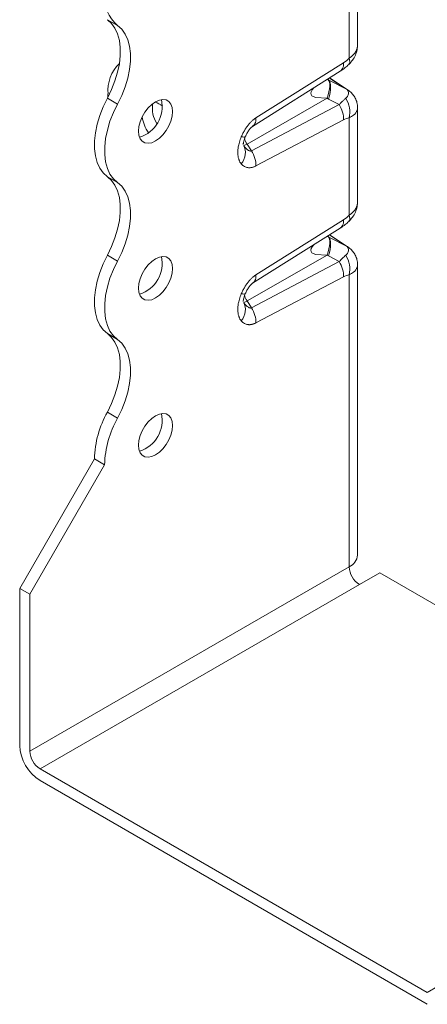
# Model space of a CAD drawing. Header units: millimetres. Extents: x 0 to 210, y 0 to 297.
# Tile 4 of 8: x 148 to 169, y 46 to 98. Entities that reach past the tile are written whole.
import ezdxf

# ---------------------------------------------------------------- set-up
doc = ezdxf.new("R2010")
doc.units = ezdxf.units.MM

msp = doc.modelspace()

# ---------------------------------------------------------------- linework, layer by layer
at = {"color": 7, "linetype": 'Continuous', "lineweight": 15}
for p, q in [((165.478, 96.406), (165.478, 101.301)), ((165.038, 95.704), (165.038, 100.778)), ((152.455, 97.714), (152.986, 97.407)), ((160.183, 92.604), (164.749, 95.473)), ((160.008, 92.166), (164.577, 95.036)), ((164.571, 95.039), (164.593, 95.053)), ((163.941, 94.593), (163.907, 94.615)), ((163.985, 94.567), (163.909, 94.617)), ((164.925, 94.075), (163.985, 94.567)), ((164.009, 94.679), (164.82, 94.149)), ((164.882, 94.117), (164.016, 94.683)), ((152.487, 93.851), (152.487, 93.691)), ((164.82, 94.149), (164.875, 94.115)), ((164.875, 94.115), (164.895, 94.103)), ((165.076, 93.974), (164.925, 94.075)), ((152.455, 93.631), (152.986, 93.325)), ((159.725, 91.246), (163.895, 93.623)), ((164.52, 93.295), (159.954, 90.892)), ((163.895, 93.623), (163.963, 93.587)), ((163.963, 93.587), (164.52, 93.295)), ((165.478, 88.24), (165.478, 93.136)), ((164.749, 92.511), (160.183, 90.107)), ((165.038, 87.539), (165.038, 92.613)), ((160.032, 92.188), (160.005, 92.171)), ((159.499, 91.257), (159.522, 91.213)), ((159.954, 90.892), (159.725, 91.246)), ((152.455, 89.548), (152.986, 89.242)), ((160.183, 84.439), (164.749, 87.307)), ((160.008, 84), (164.577, 86.871)), ((164.571, 86.874), (164.593, 86.888)), ((163.941, 86.428), (163.907, 86.45)), ((163.985, 86.401), (163.909, 86.451)), ((164.925, 85.909), (163.985, 86.401)), ((164.009, 86.514), (164.82, 85.984)), ((164.882, 85.952), (164.016, 86.518)), ((164.82, 85.984), (164.875, 85.95)), ((164.875, 85.95), (164.895, 85.937)), ((165.076, 85.809), (164.925, 85.909)), ((152.455, 85.465), (152.986, 85.159)), ((159.725, 83.081), (163.895, 85.458)), ((164.52, 85.13), (159.954, 82.726)), ((163.895, 85.458), (163.963, 85.422)), ((163.963, 85.422), (164.52, 85.13)), ((165.478, 69.866), (165.478, 84.971)), ((160.032, 84.022), (160.005, 84.005)), ((164.749, 84.345), (160.183, 81.941)), ((165.038, 69.254), (165.038, 84.448)), ((159.499, 83.091), (159.522, 83.048)), ((159.954, 82.726), (159.725, 83.081)), ((152.455, 81.383), (152.986, 81.077)), ((152.455, 77.3), (152.986, 76.994)), ((147.891, 68.133), (151.78, 74.869)), ((151.78, 74.869), (152.311, 74.563)), ((152.311, 74.563), (148.421, 67.827)), ((165.038, 69.254), (148.421, 59.661)), ((166.629, 68.948), (165.569, 68.335)), ((174.131, 64.617), (166.629, 68.948)), ((147.891, 68.133), (148.421, 67.827)), ((147.891, 68.133), (147.891, 59.967)), ((165.569, 68.335), (148.952, 58.743)), ((148.421, 59.661), (148.421, 67.827)), ((169.104, 47.109), (148.952, 58.743)), ((148.952, 58.13), (169.104, 46.496)), ((169.104, 47.109), (169.635, 47.415))]:
    msp.add_line(p, q, dxfattribs=at)
at = {"color": 7, "linetype": 'Continuous', "lineweight": 15, "flags": 128}
for points in [[(152.455, 93.631), (152.672, 94.076), (152.85, 94.529), (152.986, 94.981), (153.078, 95.426), (153.125, 95.856), (153.125, 96.262), (153.078, 96.637), (152.986, 96.976), (152.85, 97.271), (152.672, 97.519), (152.455, 97.714)], [(152.986, 97.407), (153.202, 97.213), (153.38, 96.965), (153.516, 96.67), (153.609, 96.331), (153.655, 95.955), (153.655, 95.55), (153.609, 95.12), (153.516, 94.675), (153.38, 94.222), (153.202, 93.77), (152.986, 93.325)], [(163.207, 94.175), (163.104, 94.061), (163.057, 93.969), (163.042, 93.888), (163.057, 93.817), (163.103, 93.755), (163.29, 93.666), (163.895, 93.623), (163.895, 93.623)], [(152.455, 89.548), (152.239, 89.743), (152.061, 89.99), (151.925, 90.286), (151.833, 90.625), (151.786, 91), (151.786, 91.406), (151.833, 91.835), (151.925, 92.28), (152.061, 92.733), (152.239, 93.186), (152.455, 93.631)], [(152.986, 93.325), (152.769, 92.88), (152.591, 92.427), (152.455, 91.974), (152.363, 91.529), (152.316, 91.1), (152.316, 90.694), (152.363, 90.318), (152.455, 89.98), (152.591, 89.684), (152.769, 89.437), (152.986, 89.242)], [(154.078, 91.914), (154.1, 92.154), (154.166, 92.407), (154.271, 92.662), (154.411, 92.904), (154.579, 93.123), (154.765, 93.306), (154.962, 93.445), (155.159, 93.533), (155.346, 93.565), (155.513, 93.54), (155.653, 93.46), (155.759, 93.327), (155.824, 93.149), (155.846, 92.935), (155.824, 92.695), (155.759, 92.441), (155.653, 92.187), (155.513, 91.944), (155.346, 91.726), (155.159, 91.543), (154.962, 91.404), (154.765, 91.316), (154.579, 91.283), (154.411, 91.308), (154.271, 91.389), (154.166, 91.522), (154.1, 91.7), (154.078, 91.914)], [(152.455, 85.465), (152.672, 85.91), (152.85, 86.363), (152.986, 86.816), (153.078, 87.261), (153.125, 87.69), (153.125, 88.096), (153.078, 88.472), (152.986, 88.81), (152.85, 89.106), (152.672, 89.353), (152.455, 89.548)], [(152.986, 89.242), (153.202, 89.047), (153.38, 88.8), (153.516, 88.504), (153.609, 88.166), (153.655, 87.79), (153.655, 87.384), (153.609, 86.955), (153.516, 86.51), (153.38, 86.057), (153.202, 85.604), (152.986, 85.159)], [(163.207, 86.01), (163.104, 85.895), (163.057, 85.804), (163.042, 85.722), (163.057, 85.651), (163.103, 85.59), (163.29, 85.5), (163.895, 85.458), (163.895, 85.458)], [(152.455, 81.383), (152.239, 81.578), (152.061, 81.825), (151.925, 82.121), (151.833, 82.459), (151.786, 82.835), (151.786, 83.241), (151.833, 83.67), (151.925, 84.115), (152.061, 84.568), (152.239, 85.021), (152.455, 85.465)], [(152.986, 85.159), (152.769, 84.714), (152.591, 84.262), (152.455, 83.809), (152.363, 83.364), (152.316, 82.935), (152.316, 82.529), (152.363, 82.153), (152.455, 81.814), (152.591, 81.519), (152.769, 81.272), (152.986, 81.077)], [(154.078, 83.749), (154.1, 83.989), (154.166, 84.242), (154.271, 84.496), (154.411, 84.739), (154.579, 84.957), (154.765, 85.14), (154.962, 85.28), (155.159, 85.368), (155.346, 85.4), (155.513, 85.375), (155.653, 85.294), (155.759, 85.162), (155.824, 84.984), (155.846, 84.769), (155.824, 84.529), (155.759, 84.276), (155.653, 84.021), (155.513, 83.779), (155.346, 83.561), (155.159, 83.377), (154.962, 83.238), (154.765, 83.15), (154.579, 83.118), (154.411, 83.143), (154.271, 83.224), (154.166, 83.356), (154.1, 83.534), (154.078, 83.749)], [(152.455, 77.3), (152.672, 77.745), (152.85, 78.198), (152.986, 78.651), (153.078, 79.096), (153.125, 79.525), (153.125, 79.931), (153.078, 80.306), (152.986, 80.645), (152.85, 80.94), (152.672, 81.188), (152.455, 81.383)], [(152.986, 81.077), (153.202, 80.882), (153.38, 80.634), (153.516, 80.339), (153.609, 80), (153.655, 79.625), (153.655, 79.219), (153.609, 78.789), (153.516, 78.344), (153.38, 77.892), (153.202, 77.439), (152.986, 76.994)], [(154.078, 75.583), (154.1, 75.823), (154.166, 76.077), (154.271, 76.331), (154.411, 76.573), (154.579, 76.792), (154.765, 76.975), (154.962, 77.114), (155.159, 77.202), (155.346, 77.235), (155.513, 77.21), (155.653, 77.129), (155.759, 76.996), (155.824, 76.818), (155.846, 76.604), (155.824, 76.364), (155.759, 76.11), (155.653, 75.856), (155.513, 75.614), (155.346, 75.395), (155.159, 75.212), (154.962, 75.073), (154.765, 74.985), (154.579, 74.953), (154.411, 74.977), (154.271, 75.058), (154.166, 75.191), (154.1, 75.369), (154.078, 75.583)]]:
    msp.add_lwpolyline(points, dxfattribs=at)
at = {"color": 7, "linetype": 'Continuous', "lineweight": 15}
for centre, radius, start, end in [((154.264, 98.894), 1.96, 175.1648, 229.309), ((154.488, 94.008), 2.007, 134.5481, 184.4923), ((153.636, 93.19), 1.668, 287.2657, 12.7396), ((156.433, 93.141), 1.64, 173.123, 210.5201), ((154.604, 92.392), 1.091, 49.2683, 72.1755), ((156.208, 92.948), 1.963, 188.6147, 214.9246), ((159.33, 91.847), 0.719, 287.7096, 303.3681), ((160.612, 91.824), 1.059, 195.4817, 213.0764), ((153.636, 85.025), 1.668, 287.2657, 12.7396), ((159.33, 83.681), 0.719, 287.7096, 303.3681), ((160.612, 83.659), 1.059, 195.4817, 213.0764), ((157.089, 74.704), 5.312, 150.7381, 178.2178), ((157.62, 74.398), 5.312, 150.7381, 178.2178), ((153.636, 76.859), 1.668, 287.2657, 12.7396), ((164.727, 69.941), 0.754, 294.3747, 354.3052), ((166.19, 69.306), 1.153, 182.6055, 237.3945), ((150.194, 60.072), 2.305, 182.6055, 237.3945), ((149.573, 59.714), 1.153, 182.6055, 237.3945)]:
    msp.add_arc(centre, radius, start, end, dxfattribs=at)
for points, knots in [([(165.023, 95.39), (165.088, 95.459), (165.224, 95.603), (165.369, 95.859), (165.463, 96.136), (165.473, 96.327), (165.478, 96.421)], [0, 0, 0, 0, 0.24083, 0.496394, 0.753478, 1, 1, 1, 1]), ([(165.038, 95.704), (165.118, 95.767), (165.312, 95.923), (165.46, 96.17), (165.469, 96.345), (165.472, 96.406)], [0, 0, 0, 0, 0.309519, 0.761395, 1, 1, 1, 1]), ([(164.593, 95.053), (164.603, 95.059), (164.648, 95.085), (164.7, 95.17), (164.747, 95.304), (164.748, 95.416), (164.749, 95.473)], [0, 0, 0, 0, 0.085798, 0.390532, 0.695266, 1, 1, 1, 1]), ([(164.596, 95.049), (164.675, 95.103), (164.815, 95.199), (164.959, 95.331), (165.023, 95.39)], [0, 0, 0, 0, 0.559663, 1, 1, 1, 1]), ([(165.038, 95.704), (165.053, 95.649), (165.081, 95.539), (165.068, 95.436), (165.029, 95.406), (165.016, 95.396)], [0, 0, 0, 0, 0.403214, 0.806293, 1, 1, 1, 1]), ([(163.985, 94.567), (164.047, 94.499), (164.078, 94.375), (164.071, 94.038), (164.032, 93.825), (163.963, 93.587)], [0, 0, 0, 0, 0.5, 0.5, 1, 1, 1, 1]), ([(164.925, 94.075), (164.969, 94.035), (164.995, 93.985), (165.008, 93.879), (164.997, 93.823), (164.958, 93.737), (164.937, 93.705), (164.895, 93.658), (164.878, 93.641), (164.859, 93.626)], [0, 0, 0, 0, 0.0439295, 0.0439295, 0.0835279, 0.0835279, 0.1082769, 0.1082769, 0.123745, 0.123745, 0.123745, 0.123745]), ([(165.077, 93.976), (165.05, 93.997), (164.999, 94.038), (164.93, 94.084), (164.897, 94.107)], [0, 0, 0, 0, 0.51208, 1, 1, 1, 1]), ([(165.478, 93.148), (165.471, 93.233), (165.457, 93.399), (165.366, 93.627), (165.24, 93.823), (165.13, 93.926), (165.077, 93.976)], [0, 0, 0, 0, 0.2703591, 0.5300215, 0.7745673, 1, 1, 1, 1]), ([(164.52, 93.295), (164.539, 93.316), (164.576, 93.358), (164.632, 93.417), (164.689, 93.474), (164.746, 93.528), (164.803, 93.579), (164.84, 93.61), (164.859, 93.626)], [0, 0, 0, 0, 0.155959, 0.316112, 0.480529, 0.649277, 0.822415, 1, 1, 1, 1]), ([(164.749, 92.511), (164.754, 92.632), (164.736, 92.766), (164.657, 93.036), (164.596, 93.172), (164.52, 93.295)], [0, 0, 0, 0, 0.5, 0.5, 1, 1, 1, 1]), ([(165.038, 92.613), (165.078, 92.776), (165.087, 93.141), (164.953, 93.484), (164.859, 93.626)], [0.0000054, 0.0000054, 0.0000054, 0.0000054, 0.5, 1, 1, 1, 1]), ([(165.474, 93.149), (165.471, 93.097), (165.462, 92.956), (165.312, 92.762), (165.118, 92.656), (165.038, 92.613)], [0, 0, 0, 0, 0.2540512, 0.6967589, 1, 1, 1, 1]), ([(159.424, 91.627), (159.438, 91.658), (159.465, 91.719), (159.51, 91.809), (159.557, 91.896), (159.606, 91.98), (159.657, 92.06), (159.71, 92.138), (159.779, 92.23), (159.865, 92.333), (159.968, 92.439), (160.074, 92.531), (160.147, 92.58), (160.183, 92.604)], [0, 0, 0, 0, 0.078857, 0.155881, 0.23132, 0.305439, 0.378517, 0.450844, 0.522721, 0.645671, 0.764906, 0.882346, 1, 1, 1, 1]), ([(160.183, 92.604), (160.182, 92.548), (160.18, 92.435), (160.133, 92.302), (160.083, 92.218), (160.04, 92.193), (160.032, 92.188)], [0, 0, 0, 0, 0.309115, 0.618231, 0.927346, 1, 1, 1, 1]), ([(159.631, 91.629), (159.658, 91.687), (159.712, 91.804), (159.815, 91.968), (159.911, 92.085), (159.985, 92.152), (160.015, 92.171), (160.03, 92.181)], [0, 0, 0, 0, 0.256039, 0.515108, 0.762627, 0.881527, 1, 1, 1, 1]), ([(159.424, 90.208), (159.414, 90.22), (159.395, 90.243), (159.368, 90.282), (159.344, 90.324), (159.323, 90.369), (159.304, 90.417), (159.277, 90.501), (159.251, 90.629), (159.24, 90.811), (159.251, 91.006), (159.281, 91.187), (159.322, 91.349), (159.367, 91.489), (159.405, 91.581), (159.424, 91.627)], [0, 0, 0, 0, 0.041401, 0.082775, 0.12424, 0.165912, 0.207905, 0.250332, 0.374204, 0.500202, 0.626277, 0.750184, 0.834684, 0.917651, 1, 1, 1, 1]), ([(159.424, 91.627), (159.472, 91.619), (159.569, 91.604), (159.632, 91.612), (159.628, 91.633), (159.627, 91.637)], [0, 0, 0, 0, 0.452213, 0.904219, 1, 1, 1, 1]), ([(159.512, 91.24), (159.516, 91.241), (159.526, 91.243), (159.537, 91.325), (159.563, 91.451), (159.611, 91.575), (159.633, 91.634)], [0, 0, 0, 0, 0.172827, 0.471541, 0.750062, 1, 1, 1, 1]), ([(159.954, 90.892), (159.953, 90.891), (159.952, 90.891), (159.936, 90.884), (159.918, 90.881), (159.881, 90.881), (159.862, 90.885), (159.809, 90.904), (159.773, 90.925), (159.678, 91.002), (159.615, 91.071), (159.55, 91.16), (159.549, 91.161), (159.548, 91.162)], [-0.8457918, -0.8457918, -0.8457918, -0.8457918, -0.8399668, -0.8399668, -0.709504, -0.709504, -0.5790412, -0.5790412, -0.3703007, -0.3703007, -0.0363158, -0.0363158, -0.0320742, -0.0320742, -0.0320742, -0.0320742]), ([(160.183, 90.107), (160.165, 90.098), (160.129, 90.079), (160.075, 90.057), (160.022, 90.04), (159.969, 90.026), (159.917, 90.017), (159.866, 90.013), (159.816, 90.013), (159.749, 90.019), (159.669, 90.037), (159.58, 90.077), (159.497, 90.133), (159.449, 90.183), (159.424, 90.208)], [0, 0, 0, 0, 0.0589642, 0.1176352, 0.1762649, 0.2351059, 0.2944079, 0.3544152, 0.4153632, 0.4774768, 0.6034046, 0.7314538, 0.8631766, 1, 1, 1, 1]), ([(165.023, 87.224), (165.088, 87.294), (165.224, 87.437), (165.369, 87.694), (165.463, 87.971), (165.473, 88.162), (165.478, 88.255)], [0, 0, 0, 0, 0.24083, 0.496394, 0.753478, 1, 1, 1, 1]), ([(165.038, 87.539), (165.118, 87.602), (165.312, 87.757), (165.46, 88.004), (165.469, 88.18), (165.472, 88.24)], [0, 0, 0, 0, 0.309519, 0.761395, 1, 1, 1, 1]), ([(164.593, 86.888), (164.603, 86.894), (164.648, 86.919), (164.7, 87.005), (164.747, 87.138), (164.748, 87.251), (164.749, 87.307)], [0, 0, 0, 0, 0.085798, 0.390532, 0.695266, 1, 1, 1, 1]), ([(164.596, 86.884), (164.675, 86.937), (164.815, 87.033), (164.959, 87.166), (165.023, 87.224)], [0, 0, 0, 0, 0.559663, 1, 1, 1, 1]), ([(165.038, 87.539), (165.053, 87.484), (165.081, 87.374), (165.068, 87.27), (165.029, 87.241), (165.016, 87.231)], [0, 0, 0, 0, 0.403214, 0.806293, 1, 1, 1, 1]), ([(163.985, 86.401), (164.047, 86.334), (164.078, 86.21), (164.071, 85.873), (164.032, 85.659), (163.963, 85.422)], [0, 0, 0, 0, 0.5, 0.5, 1, 1, 1, 1]), ([(164.925, 85.909), (164.969, 85.869), (164.995, 85.82), (165.008, 85.714), (164.997, 85.658), (164.958, 85.572), (164.937, 85.54), (164.895, 85.492), (164.878, 85.476), (164.859, 85.46)], [0, 0, 0, 0, 0.0439295, 0.0439295, 0.0835279, 0.0835279, 0.1082769, 0.1082769, 0.123745, 0.123745, 0.123745, 0.123745]), ([(165.077, 85.81), (165.05, 85.831), (164.999, 85.872), (164.93, 85.919), (164.897, 85.941)], [0, 0, 0, 0, 0.51208, 1, 1, 1, 1]), ([(165.478, 84.983), (165.471, 85.067), (165.457, 85.233), (165.366, 85.462), (165.24, 85.658), (165.13, 85.761), (165.077, 85.81)], [0, 0, 0, 0, 0.2703591, 0.5300215, 0.7745673, 1, 1, 1, 1]), ([(164.859, 85.46), (164.802, 85.414), (164.743, 85.361), (164.629, 85.249), (164.575, 85.192), (164.52, 85.13)], [0.6313831, 0.6313831, 0.6313831, 0.6313831, 0.793433, 0.793433, 0.9376815, 0.9376815, 0.9376815, 0.9376815]), ([(164.749, 84.345), (164.754, 84.466), (164.736, 84.601), (164.657, 84.871), (164.596, 85.006), (164.52, 85.13)], [0, 0, 0, 0, 0.5, 0.5, 1, 1, 1, 1]), ([(165.474, 84.983), (165.471, 84.932), (165.462, 84.791), (165.312, 84.596), (165.118, 84.491), (165.038, 84.448)], [0, 0, 0, 0, 0.254051, 0.696759, 1, 1, 1, 1]), ([(159.424, 83.461), (159.438, 83.492), (159.465, 83.554), (159.51, 83.644), (159.557, 83.73), (159.606, 83.814), (159.657, 83.895), (159.71, 83.973), (159.779, 84.065), (159.865, 84.167), (159.968, 84.274), (160.074, 84.366), (160.147, 84.415), (160.183, 84.439)], [0, 0, 0, 0, 0.078857, 0.155881, 0.23132, 0.305439, 0.378517, 0.450844, 0.522721, 0.645671, 0.764906, 0.882346, 1, 1, 1, 1]), ([(159.631, 83.463), (159.658, 83.522), (159.712, 83.639), (159.815, 83.803), (159.911, 83.919), (159.985, 83.987), (160.015, 84.006), (160.03, 84.016)], [0, 0, 0, 0, 0.256039, 0.515108, 0.762627, 0.881527, 1, 1, 1, 1]), ([(160.183, 84.439), (160.182, 84.383), (160.18, 84.27), (160.133, 84.137), (160.083, 84.052), (160.04, 84.027), (160.032, 84.022)], [0, 0, 0, 0, 0.309115, 0.618231, 0.927346, 1, 1, 1, 1]), ([(159.424, 82.043), (159.414, 82.055), (159.395, 82.078), (159.368, 82.117), (159.344, 82.159), (159.323, 82.204), (159.304, 82.252), (159.277, 82.336), (159.251, 82.464), (159.24, 82.646), (159.251, 82.84), (159.281, 83.022), (159.322, 83.183), (159.367, 83.323), (159.405, 83.415), (159.424, 83.461)], [0, 0, 0, 0, 0.041401, 0.082775, 0.12424, 0.165912, 0.207905, 0.250332, 0.374204, 0.500202, 0.626277, 0.750184, 0.834684, 0.917651, 1, 1, 1, 1]), ([(159.424, 83.461), (159.472, 83.454), (159.569, 83.439), (159.632, 83.447), (159.628, 83.468), (159.627, 83.471)], [0, 0, 0, 0, 0.4522125, 0.9042188, 1, 1, 1, 1]), ([(159.512, 83.075), (159.516, 83.075), (159.526, 83.077), (159.537, 83.16), (159.563, 83.286), (159.611, 83.41), (159.633, 83.469)], [0, 0, 0, 0, 0.172827, 0.471541, 0.750062, 1, 1, 1, 1]), ([(159.954, 82.726), (159.953, 82.726), (159.952, 82.726), (159.936, 82.718), (159.918, 82.715), (159.881, 82.716), (159.862, 82.72), (159.809, 82.739), (159.773, 82.76), (159.678, 82.836), (159.615, 82.906), (159.55, 82.994), (159.549, 82.995), (159.548, 82.997)], [-0.8457918, -0.8457918, -0.8457918, -0.8457918, -0.8399668, -0.8399668, -0.709504, -0.709504, -0.5790412, -0.5790412, -0.3703007, -0.3703007, -0.0363158, -0.0363158, -0.0320742, -0.0320742, -0.0320742, -0.0320742]), ([(160.183, 81.941), (160.165, 81.932), (160.129, 81.914), (160.075, 81.892), (160.022, 81.874), (159.969, 81.861), (159.917, 81.852), (159.866, 81.848), (159.816, 81.848), (159.749, 81.853), (159.669, 81.872), (159.58, 81.911), (159.497, 81.967), (159.449, 82.017), (159.424, 82.043)], [0, 0, 0, 0, 0.058964, 0.117635, 0.176265, 0.235106, 0.294408, 0.354415, 0.415363, 0.477477, 0.603405, 0.731454, 0.863177, 1, 1, 1, 1])]:
    msp.add_open_spline(points, degree=3, knots=knots, dxfattribs=at)
for points in [[(165.038, 95.704), (164.938, 95.608), (164.841, 95.53), (164.749, 95.473)], [(163.895, 93.623), (163.971, 93.862), (164.06, 94.288), (164.003, 94.53), (163.941, 94.593)], [(163.985, 94.567), (163.97, 94.575), (163.956, 94.584), (163.941, 94.593)], [(164.82, 94.149), (164.864, 94.121), (164.9, 94.095), (164.925, 94.075)], [(164.749, 92.511), (164.841, 92.559), (164.938, 92.593), (165.038, 92.613)], [(159.424, 90.208), (159.534, 90.358), (159.678, 90.702), (159.622, 91.029), (159.548, 91.162)], [(160.183, 90.107), (160.187, 90.228), (160.151, 90.497), (160.03, 90.768), (159.954, 90.892)], [(165.038, 87.539), (164.938, 87.443), (164.841, 87.365), (164.749, 87.307)], [(163.895, 85.458), (163.971, 85.696), (164.06, 86.122), (164.003, 86.364), (163.941, 86.428)], [(163.985, 86.401), (163.97, 86.41), (163.956, 86.419), (163.941, 86.428)], [(164.82, 85.984), (164.864, 85.955), (164.9, 85.93), (164.925, 85.909)], [(164.859, 85.46), (164.953, 85.319), (165.087, 84.976), (165.078, 84.61), (165.038, 84.448)], [(164.749, 84.345), (164.841, 84.393), (164.938, 84.428), (165.038, 84.448)], [(159.424, 82.043), (159.534, 82.193), (159.678, 82.537), (159.622, 82.863), (159.548, 82.997)], [(160.183, 81.941), (160.187, 82.063), (160.151, 82.332), (160.03, 82.603), (159.954, 82.726)]]:
    msp.add_open_spline(points, degree=3, dxfattribs=at)

doc.saveas('drawing.dxf')
